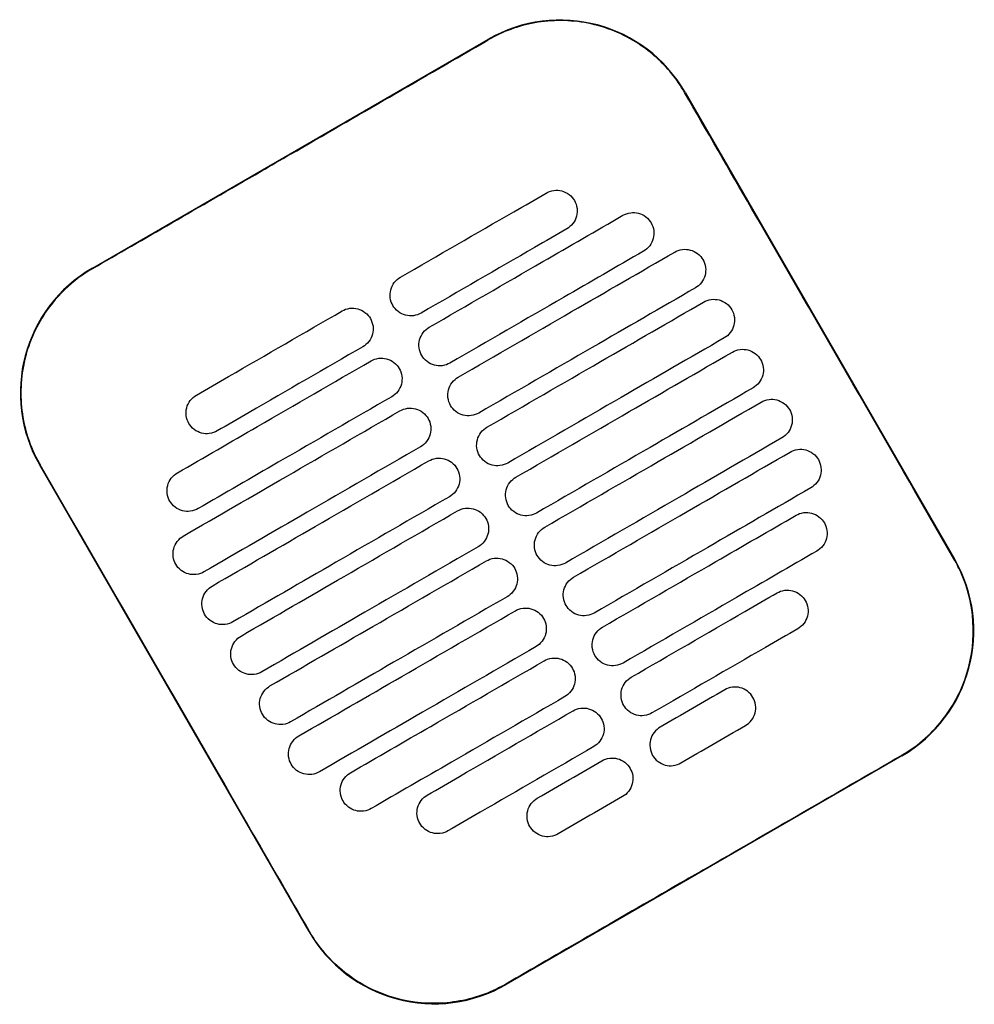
# Model space of a CAD drawing. Header units: metres. Extents: x 15.2 to 54.2, y -39.7 to 1.1.
# Tile 126 of 256: x 36.5 to 36.7, y -38.5 to -38.3. Entities that reach past the tile are written whole.
import ezdxf

# ---------------------------------------------------------------- set-up
doc = ezdxf.new("R2010")
doc.units = ezdxf.units.M
doc.header["$MEASUREMENT"] = 0
doc.layers.add('2D', color=252, linetype='Continuous')

# ---------------------------------------------------------------- blocks, each defined once
blk = doc.blocks.new('2D_QYOS_600')
for p, q in [((1.76223, -1.5547), (1.84449, -1.50718)), ((1.88548, -1.51815), (1.9415, -1.61513)), ((1.80728, -1.69267), (1.75126, -1.59568)), ((1.93053, -1.65612), (1.84827, -1.70364))]:
    blk.add_line(p, q)
for centre, start, end in [((1.8595, -1.53316), 30.0135, 120.0135), ((1.77724, -1.58068), 120.0135, 210.0135), ((1.91552, -1.63014), 300.0135, 30.0135), ((1.83326, -1.67766), 210.0135, 300.0135)]:
    blk.add_arc(centre, 0.03, start, end)
for points, knots in [([(1.88538, -1.51821), (1.88458, -1.51682), (1.88367, -1.51549), (1.88073, -1.51189), (1.87845, -1.50984), (1.87266, -1.50604), (1.86904, -1.50456), (1.86159, -1.50311), (1.85785, -1.50308), (1.85081, -1.50435), (1.84754, -1.50555), (1.84455, -1.50728)], [12.978915, 12.978915, 12.978915, 12.978915, 13.461173, 13.461173, 14.374287, 14.374287, 15.53872, 15.53872, 16.650066, 16.650066, 17.687358, 17.687358, 17.687358, 17.687358]), ([(1.9414, -1.61519), (1.92736, -1.5909), (1.91332, -1.5666), (1.89466, -1.53427), (1.89002, -1.52624), (1.88538, -1.51821)], [1.133412, 1.133412, 1.133412, 1.133412, 2.681586, 2.681586, 3.193366, 3.193366, 3.193366, 3.193366]), ([(1.76229, -1.5548), (1.77288, -1.54868), (1.78391, -1.54232), (1.79938, -1.53338), (1.80142, -1.5322), (1.80342, -1.53105)], [-21.78268, -21.78268, -21.78268, -21.78268, -17.142885, -17.142885, -16.423665, -16.423665, -16.423665, -16.423665]), ([(1.82628, -1.55662), (1.83414, -1.55208), (1.84201, -1.54753), (1.85212, -1.5417), (1.85435, -1.5404), (1.85659, -1.53911)], [0.699452, 0.699452, 0.699452, 0.699452, 3.425217, 3.425217, 4.200582, 4.200582, 4.200582, 4.200582]), ([(1.85659, -1.53911), (1.85702, -1.53887), (1.85756, -1.53865), (1.85874, -1.5385), (1.8593, -1.53854), (1.86037, -1.53882), (1.86089, -1.53907), (1.86185, -1.5398), (1.86222, -1.54026), (1.86246, -1.54069)], [-0.5513873, -0.5513873, -0.5513873, -0.5513873, -0.4031046, -0.4031046, -0.2776919, -0.2776919, -0.1471638, -0.1471638, 0, 0, 0, 0]), ([(1.86246, -1.54069), (1.86271, -1.54111), (1.86293, -1.54166), (1.86307, -1.54285), (1.86304, -1.5434), (1.86276, -1.54448), (1.8625, -1.54499), (1.86178, -1.54595), (1.86132, -1.54631), (1.86089, -1.54656)], [-0.5553355, -0.5553355, -0.5553355, -0.5553355, -0.4045594, -0.4045594, -0.278267, -0.278267, -0.1472206, -0.1472206, 0, 0, 0, 0]), ([(1.87255, -1.54375), (1.87298, -1.54351), (1.87352, -1.54329), (1.87471, -1.54314), (1.87526, -1.54318), (1.87633, -1.54346), (1.87685, -1.54371), (1.87781, -1.54444), (1.87818, -1.5449), (1.87842, -1.54532)], [-0.5514247, -0.5514247, -0.5514247, -0.5514247, -0.4031161, -0.4031161, -0.2776965, -0.2776965, -0.1471644, -0.1471644, 0, 0, 0, 0]), ([(1.83228, -1.56701), (1.84015, -1.56247), (1.84801, -1.55792), (1.86144, -1.55017), (1.867, -1.54696), (1.87255, -1.54375)], [0.699452, 0.699452, 0.699452, 0.699452, 3.42526, 3.42526, 5.350619, 5.350619, 5.350619, 5.350619]), ([(1.86089, -1.54656), (1.85866, -1.54785), (1.85642, -1.54914), (1.84631, -1.55498), (1.83845, -1.55953), (1.83058, -1.56407)], [2.649916, 2.649916, 2.649916, 2.649916, 3.425249, 3.425249, 6.151046, 6.151046, 6.151046, 6.151046]), ([(1.87842, -1.54532), (1.87867, -1.54575), (1.87889, -1.5463), (1.87903, -1.54749), (1.879, -1.54804), (1.87872, -1.54911), (1.87846, -1.54963), (1.87774, -1.55059), (1.87728, -1.55095), (1.87685, -1.5512)], [-0.5553006, -0.5553006, -0.5553006, -0.5553006, -0.4045498, -0.4045498, -0.2782639, -0.2782639, -0.1472208, -0.1472208, 0, 0, 0, 0]), ([(1.87685, -1.5512), (1.8713, -1.55441), (1.86574, -1.55762), (1.85232, -1.56537), (1.84445, -1.56992), (1.83658, -1.57446)], [1.499949, 1.499949, 1.499949, 1.499949, 3.425284, 3.425284, 6.151116, 6.151116, 6.151116, 6.151116]), ([(1.83828, -1.57741), (1.84615, -1.57286), (1.85402, -1.56832), (1.86903, -1.55964), (1.87617, -1.55552), (1.88332, -1.55139)], [0.699452, 0.699452, 0.699452, 0.699452, 3.425292, 3.425292, 5.900643, 5.900643, 5.900643, 5.900643]), ([(1.88332, -1.55139), (1.88374, -1.55115), (1.88429, -1.55093), (1.88547, -1.55078), (1.88602, -1.55082), (1.8871, -1.5511), (1.88762, -1.55135), (1.88858, -1.55208), (1.88894, -1.55254), (1.88919, -1.55296)], [-0.5514376, -0.5514376, -0.5514376, -0.5514376, -0.4031217, -0.4031217, -0.2776979, -0.2776979, -0.1471642, -0.1471642, 0, 0, 0, 0]), ([(1.88919, -1.55296), (1.88943, -1.55339), (1.88965, -1.55394), (1.8898, -1.55513), (1.88976, -1.55568), (1.88948, -1.55675), (1.88923, -1.55727), (1.8885, -1.55823), (1.88804, -1.55859), (1.88762, -1.55884)], [-0.5552879, -0.5552879, -0.5552879, -0.5552879, -0.4045447, -0.4045447, -0.2782629, -0.2782629, -0.1472212, -0.1472212, 0, 0, 0, 0]), ([(1.76229, -1.5548), (1.76101, -1.55554), (1.75978, -1.55637), (1.75663, -1.55888), (1.75485, -1.56071), (1.75332, -1.56274), (1.75103, -1.5658), (1.74934, -1.56928), (1.74737, -1.57667), (1.7471, -1.58052), (1.74804, -1.58814), (1.74924, -1.59185), (1.7512, -1.59536), (1.75128, -1.59549), (1.75136, -1.59563)], [17.619777, 17.619777, 17.619777, 17.619777, 18.064718, 18.064718, 18.827754, 18.827754, 18.827754, 19.97637, 19.97637, 21.122539, 21.122539, 22.281306, 22.281306, 22.328075, 22.328075, 22.328075, 22.328075]), ([(1.82471, -1.5625), (1.82446, -1.56207), (1.82424, -1.56152), (1.8241, -1.56033), (1.82413, -1.55978), (1.82441, -1.55871), (1.82467, -1.55819), (1.82539, -1.55723), (1.82585, -1.55687), (1.82628, -1.55662)], [-0.5553984, -0.5553984, -0.5553984, -0.5553984, -0.4045681, -0.4045681, -0.278271, -0.278271, -0.1472202, -0.1472202, 0, 0, 0, 0]), ([(1.88762, -1.55884), (1.88048, -1.56296), (1.87333, -1.56709), (1.85832, -1.57576), (1.85045, -1.58031), (1.84258, -1.58485)], [0.949972, 0.949972, 0.949972, 0.949972, 3.425307, 3.425307, 6.151164, 6.151164, 6.151164, 6.151164]), ([(1.88932, -1.56178), (1.88974, -1.56154), (1.89029, -1.56132), (1.89147, -1.56117), (1.89203, -1.56121), (1.8931, -1.56149), (1.89362, -1.56174), (1.89458, -1.56247), (1.89494, -1.56293), (1.89519, -1.56336)], [-0.5514273, -0.5514273, -0.5514273, -0.5514273, -0.4031209, -0.4031209, -0.2776962, -0.2776962, -0.1471634, -0.1471634, 0, 0, 0, 0]), ([(1.78385, -1.58113), (1.78608, -1.57984), (1.78832, -1.57855), (1.79843, -1.57271), (1.8063, -1.56817), (1.81416, -1.56362)], [2.649852, 2.649852, 2.649852, 2.649852, 3.425217, 3.425217, 6.150982, 6.150982, 6.150982, 6.150982]), ([(1.81416, -1.56362), (1.81459, -1.56338), (1.81513, -1.56316), (1.81632, -1.56301), (1.81687, -1.56305), (1.81794, -1.56333), (1.81846, -1.56358), (1.81942, -1.56431), (1.81979, -1.56477), (1.82003, -1.5652)], [-0.5512944, -0.5512944, -0.5512944, -0.5512944, -0.4030833, -0.4030833, -0.2776787, -0.2776787, -0.1471599, -0.1471599, 0, 0, 0, 0]), ([(1.83058, -1.56407), (1.83015, -1.56431), (1.82961, -1.56453), (1.82843, -1.56468), (1.82787, -1.56464), (1.8268, -1.56436), (1.82628, -1.56411), (1.82532, -1.56338), (1.82495, -1.56292), (1.82471, -1.5625)], [-0.551307, -0.551307, -0.551307, -0.551307, -0.4030846, -0.4030846, -0.2776802, -0.2776802, -0.1471604, -0.1471604, 0, 0, 0, 0]), ([(1.84428, -1.5878), (1.85215, -1.58325), (1.86002, -1.57871), (1.87503, -1.57003), (1.88218, -1.56591), (1.88932, -1.56178)], [0.699452, 0.699452, 0.699452, 0.699452, 3.425313, 3.425313, 5.900643, 5.900643, 5.900643, 5.900643]), ([(1.89519, -1.56336), (1.89543, -1.56378), (1.89565, -1.56433), (1.8958, -1.56552), (1.89577, -1.56607), (1.89548, -1.56715), (1.89523, -1.56766), (1.8945, -1.56862), (1.89405, -1.56898), (1.89362, -1.56923)], [-0.5552955, -0.5552955, -0.5552955, -0.5552955, -0.4045438, -0.4045438, -0.2782634, -0.2782634, -0.1472215, -0.1472215, 0, 0, 0, 0]), ([(1.82003, -1.5652), (1.82028, -1.56562), (1.8205, -1.56617), (1.82065, -1.56736), (1.82061, -1.56791), (1.82033, -1.56899), (1.82008, -1.5695), (1.81935, -1.57046), (1.81889, -1.57082), (1.81846, -1.57107)], [-0.555416, -0.555416, -0.555416, -0.555416, -0.4045716, -0.4045716, -0.2782736, -0.2782736, -0.1472211, -0.1472211, 0, 0, 0, 0]), ([(1.83071, -1.57289), (1.83047, -1.57246), (1.83025, -1.57191), (1.8301, -1.57072), (1.83013, -1.57017), (1.83042, -1.5691), (1.83067, -1.56858), (1.8314, -1.56762), (1.83185, -1.56726), (1.83228, -1.56701)], [-0.5553839, -0.5553839, -0.5553839, -0.5553839, -0.4045626, -0.4045626, -0.2782686, -0.2782686, -0.1472195, -0.1472195, 0, 0, 0, 0]), ([(1.89362, -1.56923), (1.88648, -1.57335), (1.87933, -1.57748), (1.86432, -1.58615), (1.85645, -1.5907), (1.84859, -1.59524)], [0.949998, 0.949998, 0.949998, 0.949998, 3.42532, 3.42532, 6.151189, 6.151189, 6.151189, 6.151189]), ([(1.81846, -1.57107), (1.8106, -1.57561), (1.80273, -1.58016), (1.79262, -1.586), (1.79039, -1.58729), (1.78815, -1.58858)], [0.699452, 0.699452, 0.699452, 0.699452, 3.425249, 3.425249, 4.200582, 4.200582, 4.200582, 4.200582]), ([(1.89532, -1.57217), (1.89575, -1.57193), (1.89629, -1.57171), (1.89748, -1.57156), (1.89803, -1.5716), (1.8991, -1.57188), (1.89962, -1.57213), (1.90058, -1.57286), (1.90095, -1.57332), (1.90119, -1.57375)], [-0.5514137, -0.5514137, -0.5514137, -0.5514137, -0.4031194, -0.4031194, -0.2776944, -0.2776944, -0.1471627, -0.1471627, 0, 0, 0, 0]), ([(1.82017, -1.57401), (1.82059, -1.57377), (1.82114, -1.57355), (1.82232, -1.5734), (1.82287, -1.57344), (1.82395, -1.57372), (1.82447, -1.57397), (1.82542, -1.5747), (1.82579, -1.57516), (1.82603, -1.57559)], [-0.5513075, -0.5513075, -0.5513075, -0.5513075, -0.4030857, -0.4030857, -0.2776792, -0.2776792, -0.1471593, -0.1471593, 0, 0, 0, 0]), ([(1.83658, -1.57446), (1.83616, -1.57471), (1.83561, -1.57492), (1.83443, -1.57507), (1.83387, -1.57504), (1.8328, -1.57475), (1.83228, -1.5745), (1.83132, -1.57377), (1.83096, -1.57331), (1.83071, -1.57289)], [-0.551317, -0.551317, -0.551317, -0.551317, -0.4030867, -0.4030867, -0.2776803, -0.2776803, -0.1471597, -0.1471597, 0, 0, 0, 0]), ([(1.85029, -1.59819), (1.85815, -1.59364), (1.86602, -1.5891), (1.88103, -1.58043), (1.88818, -1.5763), (1.89532, -1.57217)], [0.699452, 0.699452, 0.699452, 0.699452, 3.425322, 3.425322, 5.900643, 5.900643, 5.900643, 5.900643]), ([(1.90119, -1.57375), (1.90144, -1.57417), (1.90166, -1.57472), (1.9018, -1.57591), (1.90177, -1.57646), (1.90149, -1.57754), (1.90123, -1.57805), (1.90051, -1.57901), (1.90005, -1.57937), (1.89962, -1.57962)], [-0.5553078, -0.5553078, -0.5553078, -0.5553078, -0.4045446, -0.4045446, -0.2782647, -0.2782647, -0.147222, -0.147222, 0, 0, 0, 0]), ([(1.77989, -1.59728), (1.78545, -1.59407), (1.79101, -1.59086), (1.80443, -1.5831), (1.8123, -1.57856), (1.82017, -1.57401)], [1.499901, 1.499901, 1.499901, 1.499901, 3.42526, 3.42526, 6.151068, 6.151068, 6.151068, 6.151068]), ([(1.82603, -1.57559), (1.82628, -1.57601), (1.8265, -1.57656), (1.82665, -1.57775), (1.82661, -1.5783), (1.82633, -1.57938), (1.82608, -1.57989), (1.82535, -1.58085), (1.82489, -1.58121), (1.82447, -1.58146)], [-0.5553971, -0.5553971, -0.5553971, -0.5553971, -0.4045652, -0.4045652, -0.2782705, -0.2782705, -0.1472202, -0.1472202, 0, 0, 0, 0]), ([(1.83671, -1.58328), (1.83647, -1.58285), (1.83625, -1.5823), (1.8361, -1.58111), (1.83614, -1.58056), (1.83642, -1.57949), (1.83667, -1.57897), (1.8374, -1.57802), (1.83786, -1.57765), (1.83828, -1.57741)], [-0.5553742, -0.5553742, -0.5553742, -0.5553742, -0.4045587, -0.4045587, -0.278267, -0.278267, -0.1472191, -0.1472191, 0, 0, 0, 0]), ([(1.89962, -1.57962), (1.89248, -1.58375), (1.88534, -1.58787), (1.87032, -1.59654), (1.86246, -1.60109), (1.85459, -1.60563)], [0.950001, 0.950001, 0.950001, 0.950001, 3.425322, 3.425322, 6.151192, 6.151192, 6.151192, 6.151192]), ([(1.78228, -1.58701), (1.78204, -1.58658), (1.78182, -1.58603), (1.78167, -1.58484), (1.7817, -1.58429), (1.78198, -1.58322), (1.78224, -1.5827), (1.78296, -1.58174), (1.78342, -1.58138), (1.78385, -1.58113)], [-0.5554179, -0.5554179, -0.5554179, -0.5554179, -0.4045683, -0.4045683, -0.2782761, -0.2782761, -0.1472238, -0.1472238, 0, 0, 0, 0]), ([(1.82447, -1.58146), (1.8166, -1.586), (1.80873, -1.59055), (1.79531, -1.5983), (1.78975, -1.60151), (1.78419, -1.60472)], [0.699452, 0.699452, 0.699452, 0.699452, 3.425284, 3.425284, 5.350619, 5.350619, 5.350619, 5.350619]), ([(1.90133, -1.58256), (1.90175, -1.58232), (1.9023, -1.5821), (1.90348, -1.58195), (1.90403, -1.58199), (1.90511, -1.58227), (1.90563, -1.58252), (1.90658, -1.58325), (1.90695, -1.58371), (1.90719, -1.58414)], [-0.5513969, -0.5513969, -0.5513969, -0.5513969, -0.4031172, -0.4031172, -0.2776925, -0.2776925, -0.1471621, -0.1471621, 0, 0, 0, 0]), ([(1.82617, -1.5844), (1.82659, -1.58416), (1.82714, -1.58394), (1.82832, -1.58379), (1.82887, -1.58383), (1.82995, -1.58411), (1.83047, -1.58436), (1.83143, -1.58509), (1.83179, -1.58555), (1.83204, -1.58598)], [-0.5513173, -0.5513173, -0.5513173, -0.5513173, -0.4030875, -0.4030875, -0.2776797, -0.2776797, -0.147159, -0.147159, 0, 0, 0, 0]), ([(1.84258, -1.58485), (1.84216, -1.5851), (1.84161, -1.58531), (1.84043, -1.58546), (1.83988, -1.58543), (1.8388, -1.58515), (1.83828, -1.58489), (1.83732, -1.58416), (1.83696, -1.5837), (1.83671, -1.58328)], [-0.5513236, -0.5513236, -0.5513236, -0.5513236, -0.4030881, -0.4030881, -0.2776804, -0.2776804, -0.1471592, -0.1471592, 0, 0, 0, 0]), ([(1.85629, -1.60858), (1.86416, -1.60403), (1.87202, -1.59949), (1.88704, -1.59082), (1.89418, -1.58669), (1.90133, -1.58256)], [0.699452, 0.699452, 0.699452, 0.699452, 3.425321, 3.425321, 5.900643, 5.900643, 5.900643, 5.900643]), ([(1.90719, -1.58414), (1.90744, -1.58456), (1.90766, -1.58511), (1.90781, -1.5863), (1.90777, -1.58685), (1.90749, -1.58793), (1.90724, -1.58844), (1.90651, -1.5894), (1.90605, -1.58976), (1.90563, -1.59001)], [-0.5553248, -0.5553248, -0.5553248, -0.5553248, -0.4045472, -0.4045472, -0.2782668, -0.2782668, -0.1472227, -0.1472227, 0, 0, 0, 0]), ([(1.78113, -1.61042), (1.78828, -1.60629), (1.79542, -1.60216), (1.81043, -1.59349), (1.8183, -1.58895), (1.82617, -1.5844)], [0.949941, 0.949941, 0.949941, 0.949941, 3.425291, 3.425291, 6.151132, 6.151132, 6.151132, 6.151132]), ([(1.83204, -1.58598), (1.83228, -1.5864), (1.8325, -1.58695), (1.83265, -1.58814), (1.83261, -1.58869), (1.83233, -1.58977), (1.83208, -1.59028), (1.83135, -1.59124), (1.83089, -1.5916), (1.83047, -1.59185)], [-0.555383, -0.555383, -0.555383, -0.555383, -0.4045605, -0.4045605, -0.2782682, -0.2782682, -0.1472195, -0.1472195, 0, 0, 0, 0]), ([(1.78815, -1.58858), (1.78773, -1.58882), (1.78718, -1.58904), (1.786, -1.58919), (1.78544, -1.58915), (1.78437, -1.58887), (1.78385, -1.58862), (1.78289, -1.58789), (1.78252, -1.58743), (1.78228, -1.58701)], [-0.5513007, -0.5513007, -0.5513007, -0.5513007, -0.4030941, -0.4030941, -0.2776814, -0.2776814, -0.1471603, -0.1471603, 0, 0, 0, 0]), ([(1.84272, -1.59367), (1.84247, -1.59325), (1.84225, -1.59269), (1.8421, -1.59151), (1.84214, -1.59095), (1.84242, -1.58988), (1.84267, -1.58936), (1.8434, -1.58841), (1.84386, -1.58804), (1.84428, -1.5878)], [-0.5553693, -0.5553693, -0.5553693, -0.5553693, -0.4045566, -0.4045566, -0.2782661, -0.2782661, -0.1472189, -0.1472189, 0, 0, 0, 0]), ([(1.90563, -1.59001), (1.89848, -1.59414), (1.89134, -1.59826), (1.87633, -1.60694), (1.86846, -1.61148), (1.86059, -1.61603)], [0.949982, 0.949982, 0.949982, 0.949982, 3.425312, 3.425312, 6.151173, 6.151173, 6.151173, 6.151173]), ([(1.83047, -1.59185), (1.8226, -1.59639), (1.81473, -1.60094), (1.79972, -1.60961), (1.79258, -1.61374), (1.78543, -1.61787)], [0.699452, 0.699452, 0.699452, 0.699452, 3.425308, 3.425308, 5.900643, 5.900643, 5.900643, 5.900643]), ([(1.90733, -1.59295), (1.90775, -1.59271), (1.9083, -1.59249), (1.90948, -1.59234), (1.91003, -1.59238), (1.91111, -1.59266), (1.91163, -1.59291), (1.91259, -1.59364), (1.91295, -1.5941), (1.9132, -1.59453)], [-0.5513769, -0.5513769, -0.5513769, -0.5513769, -0.4031143, -0.4031143, -0.2776905, -0.2776905, -0.1471617, -0.1471617, 0, 0, 0, 0]), ([(1.83217, -1.59479), (1.83259, -1.59455), (1.83314, -1.59433), (1.83432, -1.59418), (1.83488, -1.59422), (1.83595, -1.5945), (1.83647, -1.59475), (1.83743, -1.59548), (1.83779, -1.59594), (1.83804, -1.59637)], [-0.5513238, -0.5513238, -0.5513238, -0.5513238, -0.4030887, -0.4030887, -0.27768, -0.27768, -0.1471588, -0.1471588, 0, 0, 0, 0]), ([(1.84859, -1.59524), (1.84816, -1.59549), (1.84761, -1.5957), (1.84643, -1.59585), (1.84588, -1.59582), (1.8448, -1.59554), (1.84429, -1.59528), (1.84333, -1.59455), (1.84296, -1.59409), (1.84272, -1.59367)], [-0.5513269, -0.5513269, -0.5513269, -0.5513269, -0.403089, -0.403089, -0.2776804, -0.2776804, -0.1471589, -0.1471589, 0, 0, 0, 0]), ([(1.86229, -1.61897), (1.87016, -1.61442), (1.87803, -1.60988), (1.89304, -1.60121), (1.90018, -1.59708), (1.90733, -1.59295)], [0.699452, 0.699452, 0.699452, 0.699452, 3.425308, 3.425308, 5.900643, 5.900643, 5.900643, 5.900643]), ([(1.80738, -1.69261), (1.80282, -1.68472), (1.79809, -1.67652), (1.77944, -1.64421), (1.7654, -1.61992), (1.75136, -1.59563)], [-3.18138, -3.18138, -3.18138, -3.18138, -2.673929, -2.673929, -1.133377, -1.133377, -1.133377, -1.133377]), ([(1.78713, -1.62081), (1.79428, -1.61668), (1.80142, -1.61256), (1.81643, -1.60388), (1.8243, -1.59934), (1.83217, -1.59479)], [0.949982, 0.949982, 0.949982, 0.949982, 3.425312, 3.425312, 6.151173, 6.151173, 6.151173, 6.151173]), ([(1.83804, -1.59637), (1.83828, -1.59679), (1.8385, -1.59734), (1.83865, -1.59853), (1.83862, -1.59908), (1.83833, -1.60016), (1.83808, -1.60068), (1.83735, -1.60163), (1.8369, -1.602), (1.83647, -1.60224)], [-0.5553737, -0.5553737, -0.5553737, -0.5553737, -0.4045574, -0.4045574, -0.2782667, -0.2782667, -0.1472191, -0.1472191, 0, 0, 0, 0]), ([(1.9132, -1.59453), (1.91344, -1.59495), (1.91366, -1.5955), (1.91381, -1.59669), (1.91377, -1.59724), (1.91349, -1.59832), (1.91324, -1.59883), (1.91251, -1.59979), (1.91205, -1.60015), (1.91163, -1.6004)], [-0.5553464, -0.5553464, -0.5553464, -0.5553464, -0.4045515, -0.4045515, -0.2782697, -0.2782697, -0.1472236, -0.1472236, 0, 0, 0, 0]), ([(1.77832, -1.60315), (1.77808, -1.60273), (1.77786, -1.60217), (1.77771, -1.60099), (1.77775, -1.60043), (1.77803, -1.59936), (1.77828, -1.59884), (1.77901, -1.59789), (1.77947, -1.59752), (1.77989, -1.59728)], [-0.5553798, -0.5553798, -0.5553798, -0.5553798, -0.4045588, -0.4045588, -0.278273, -0.278273, -0.147224, -0.147224, 0, 0, 0, 0]), ([(1.84872, -1.60406), (1.84847, -1.60364), (1.84825, -1.60309), (1.84811, -1.6019), (1.84814, -1.60134), (1.84842, -1.60027), (1.84868, -1.59975), (1.8494, -1.5988), (1.84986, -1.59843), (1.85029, -1.59819)], [-0.5553691, -0.5553691, -0.5553691, -0.5553691, -0.4045561, -0.4045561, -0.278266, -0.278266, -0.1472189, -0.1472189, 0, 0, 0, 0]), ([(1.91163, -1.6004), (1.90448, -1.60453), (1.89734, -1.60865), (1.88233, -1.61733), (1.87446, -1.62187), (1.86659, -1.62642)], [0.949941, 0.949941, 0.949941, 0.949941, 3.425292, 3.425292, 6.151132, 6.151132, 6.151132, 6.151132]), ([(1.83647, -1.60224), (1.8286, -1.60679), (1.82074, -1.61133), (1.80572, -1.62), (1.79858, -1.62413), (1.79144, -1.62826)], [0.699452, 0.699452, 0.699452, 0.699452, 3.425321, 3.425321, 5.900643, 5.900643, 5.900643, 5.900643]), ([(1.78419, -1.60472), (1.78377, -1.60497), (1.78322, -1.60519), (1.78204, -1.60533), (1.78149, -1.6053), (1.78041, -1.60502), (1.77989, -1.60476), (1.77893, -1.60403), (1.77857, -1.60357), (1.77832, -1.60315)], [-0.5513421, -0.5513421, -0.5513421, -0.5513421, -0.4031061, -0.4031061, -0.2776864, -0.2776864, -0.147161, -0.147161, 0, 0, 0, 0]), ([(1.83817, -1.60518), (1.8386, -1.60494), (1.83914, -1.60472), (1.84033, -1.60457), (1.84088, -1.60461), (1.84195, -1.60489), (1.84247, -1.60514), (1.84343, -1.60588), (1.8438, -1.60634), (1.84404, -1.60676)], [-0.551327, -0.551327, -0.551327, -0.551327, -0.4030892, -0.4030892, -0.2776802, -0.2776802, -0.1471588, -0.1471588, 0, 0, 0, 0]), ([(1.85459, -1.60563), (1.85416, -1.60588), (1.85362, -1.6061), (1.85244, -1.60624), (1.85188, -1.60621), (1.85081, -1.60593), (1.85029, -1.60567), (1.84933, -1.60494), (1.84896, -1.60448), (1.84872, -1.60406)], [-0.551327, -0.551327, -0.551327, -0.551327, -0.4030892, -0.4030892, -0.2776802, -0.2776802, -0.1471588, -0.1471588, 0, 0, 0, 0]), ([(1.79314, -1.6312), (1.80028, -1.62707), (1.80742, -1.62295), (1.82244, -1.61427), (1.8303, -1.60973), (1.83817, -1.60518)], [0.950001, 0.950001, 0.950001, 0.950001, 3.425322, 3.425322, 6.151192, 6.151192, 6.151192, 6.151192]), ([(1.86829, -1.62936), (1.87616, -1.62482), (1.88403, -1.62027), (1.89745, -1.61252), (1.90301, -1.60931), (1.90857, -1.6061)], [0.699452, 0.699452, 0.699452, 0.699452, 3.425284, 3.425284, 5.350619, 5.350619, 5.350619, 5.350619]), ([(1.90857, -1.6061), (1.90899, -1.60585), (1.90954, -1.60563), (1.91072, -1.60548), (1.91127, -1.60552), (1.91235, -1.6058), (1.91287, -1.60605), (1.91383, -1.60679), (1.91419, -1.60725), (1.91444, -1.60767)], [-0.551342, -0.551342, -0.551342, -0.551342, -0.4031061, -0.4031061, -0.2776864, -0.2776864, -0.147161, -0.147161, 0, 0, 0, 0]), ([(1.84404, -1.60676), (1.84429, -1.60718), (1.84451, -1.60773), (1.84465, -1.60892), (1.84462, -1.60948), (1.84434, -1.61055), (1.84408, -1.61107), (1.84336, -1.61202), (1.8429, -1.61239), (1.84247, -1.61263)], [-0.5553691, -0.5553691, -0.5553691, -0.5553691, -0.4045561, -0.4045561, -0.278266, -0.278266, -0.1472189, -0.1472189, 0, 0, 0, 0]), ([(1.85472, -1.61445), (1.85448, -1.61403), (1.85426, -1.61348), (1.85411, -1.61229), (1.85414, -1.61173), (1.85443, -1.61066), (1.85468, -1.61014), (1.85541, -1.60919), (1.85586, -1.60882), (1.85629, -1.60858)], [-0.5553737, -0.5553737, -0.5553737, -0.5553737, -0.4045574, -0.4045574, -0.2782667, -0.2782667, -0.1472191, -0.1472191, 0, 0, 0, 0]), ([(1.91444, -1.60767), (1.91468, -1.60809), (1.9149, -1.60864), (1.91505, -1.60983), (1.91501, -1.61039), (1.91473, -1.61146), (1.91448, -1.61198), (1.91375, -1.61293), (1.91329, -1.6133), (1.91287, -1.61354)], [-0.55538, -0.55538, -0.55538, -0.55538, -0.4045589, -0.4045589, -0.278273, -0.278273, -0.147224, -0.147224, 0, 0, 0, 0]), ([(1.77956, -1.61629), (1.77932, -1.61587), (1.7791, -1.61532), (1.77895, -1.61413), (1.77899, -1.61358), (1.77927, -1.6125), (1.77952, -1.61198), (1.78025, -1.61103), (1.78071, -1.61066), (1.78113, -1.61042)], [-0.5553462, -0.5553462, -0.5553462, -0.5553462, -0.4045514, -0.4045514, -0.2782696, -0.2782696, -0.1472236, -0.1472236, 0, 0, 0, 0]), ([(1.84247, -1.61263), (1.83461, -1.61718), (1.82674, -1.62172), (1.81173, -1.63039), (1.80458, -1.63452), (1.79744, -1.63865)], [0.699452, 0.699452, 0.699452, 0.699452, 3.425322, 3.425322, 5.900643, 5.900643, 5.900643, 5.900643]), ([(1.86059, -1.61603), (1.86017, -1.61627), (1.85962, -1.61649), (1.85844, -1.61664), (1.85788, -1.6166), (1.85681, -1.61632), (1.85629, -1.61607), (1.85533, -1.61533), (1.85497, -1.61487), (1.85472, -1.61445)], [-0.5513238, -0.5513238, -0.5513238, -0.5513238, -0.4030887, -0.4030887, -0.27768, -0.27768, -0.1471588, -0.1471588, 0, 0, 0, 0]), ([(1.91287, -1.61354), (1.90731, -1.61675), (1.90176, -1.61996), (1.88833, -1.62772), (1.88046, -1.63226), (1.8726, -1.63681)], [1.499901, 1.499901, 1.499901, 1.499901, 3.42526, 3.42526, 6.151068, 6.151068, 6.151068, 6.151068]), ([(1.78543, -1.61787), (1.78501, -1.61811), (1.78446, -1.61833), (1.78328, -1.61848), (1.78273, -1.61844), (1.78165, -1.61816), (1.78113, -1.61791), (1.78017, -1.61717), (1.77981, -1.61672), (1.77956, -1.61629)], [-0.551377, -0.551377, -0.551377, -0.551377, -0.4031143, -0.4031143, -0.2776905, -0.2776905, -0.1471617, -0.1471617, 0, 0, 0, 0]), ([(1.79914, -1.64159), (1.80628, -1.63746), (1.81343, -1.63334), (1.82844, -1.62467), (1.83631, -1.62012), (1.84418, -1.61558)], [0.949998, 0.949998, 0.949998, 0.949998, 3.42532, 3.42532, 6.151189, 6.151189, 6.151189, 6.151189]), ([(1.84418, -1.61558), (1.8446, -1.61533), (1.84515, -1.61511), (1.84633, -1.61497), (1.84688, -1.615), (1.84796, -1.61528), (1.84848, -1.61554), (1.84943, -1.61627), (1.8498, -1.61673), (1.85004, -1.61715)], [-0.551327, -0.551327, -0.551327, -0.551327, -0.403089, -0.403089, -0.2776804, -0.2776804, -0.1471589, -0.1471589, 0, 0, 0, 0]), ([(1.93047, -1.65602), (1.93053, -1.65599), (1.93059, -1.65595), (1.93406, -1.65392), (1.93705, -1.65126), (1.9418, -1.64494), (1.94352, -1.64134), (1.94538, -1.63403), (1.94563, -1.63042), (1.94491, -1.62391), (1.94415, -1.62103), (1.94251, -1.61723), (1.94199, -1.61619), (1.9414, -1.61519)], [8.273299, 8.273299, 8.273299, 8.273299, 8.293543, 8.293543, 9.48086, 9.48086, 10.665623, 10.665623, 11.74288, 11.74288, 12.632334, 12.632334, 12.981673, 12.981673, 12.981673, 12.981673]), ([(1.85004, -1.61715), (1.85029, -1.61757), (1.85051, -1.61812), (1.85066, -1.61931), (1.85062, -1.61987), (1.85034, -1.62094), (1.85009, -1.62146), (1.84936, -1.62241), (1.8489, -1.62278), (1.84848, -1.62302)], [-0.5553693, -0.5553693, -0.5553693, -0.5553693, -0.4045566, -0.4045566, -0.2782661, -0.2782661, -0.1472189, -0.1472189, 0, 0, 0, 0]), ([(1.86072, -1.62484), (1.86048, -1.62442), (1.86026, -1.62387), (1.86011, -1.62268), (1.86015, -1.62213), (1.86043, -1.62105), (1.86068, -1.62053), (1.86141, -1.61958), (1.86187, -1.61921), (1.86229, -1.61897)], [-0.555383, -0.555383, -0.555383, -0.555383, -0.4045604, -0.4045604, -0.2782682, -0.2782682, -0.1472195, -0.1472195, 0, 0, 0, 0]), ([(1.78557, -1.62668), (1.78532, -1.62626), (1.7851, -1.62571), (1.78495, -1.62452), (1.78499, -1.62397), (1.78527, -1.62289), (1.78552, -1.62237), (1.78625, -1.62142), (1.78671, -1.62106), (1.78713, -1.62081)], [-0.5553245, -0.5553245, -0.5553245, -0.5553245, -0.4045471, -0.4045471, -0.2782667, -0.2782667, -0.1472226, -0.1472226, 0, 0, 0, 0]), ([(1.84848, -1.62302), (1.84061, -1.62757), (1.83274, -1.63211), (1.81773, -1.64078), (1.81058, -1.64491), (1.80344, -1.64904)], [0.699452, 0.699452, 0.699452, 0.699452, 3.425313, 3.425313, 5.900643, 5.900643, 5.900643, 5.900643]), ([(1.8743, -1.63975), (1.88216, -1.63521), (1.89003, -1.63066), (1.90014, -1.62482), (1.90237, -1.62353), (1.90461, -1.62224)], [0.699452, 0.699452, 0.699452, 0.699452, 3.425249, 3.425249, 4.200582, 4.200582, 4.200582, 4.200582]), ([(1.90461, -1.62224), (1.90504, -1.62199), (1.90558, -1.62178), (1.90676, -1.62163), (1.90732, -1.62166), (1.90839, -1.62195), (1.90891, -1.6222), (1.90987, -1.62293), (1.91024, -1.62339), (1.91048, -1.62381)], [-0.5513007, -0.5513007, -0.5513007, -0.5513007, -0.4030941, -0.4030941, -0.2776814, -0.2776814, -0.1471603, -0.1471603, 0, 0, 0, 0]), ([(1.86659, -1.62642), (1.86617, -1.62666), (1.86562, -1.62688), (1.86444, -1.62703), (1.86389, -1.62699), (1.86281, -1.62671), (1.86229, -1.62646), (1.86133, -1.62573), (1.86097, -1.62527), (1.86072, -1.62484)], [-0.5513173, -0.5513173, -0.5513173, -0.5513173, -0.4030875, -0.4030875, -0.2776797, -0.2776797, -0.147159, -0.147159, 0, 0, 0, 0]), ([(1.91048, -1.62381), (1.91073, -1.62424), (1.91095, -1.62479), (1.91109, -1.62598), (1.91106, -1.62653), (1.91078, -1.6276), (1.91052, -1.62812), (1.9098, -1.62907), (1.90934, -1.62944), (1.90891, -1.62969)], [-0.555418, -0.555418, -0.555418, -0.555418, -0.4045683, -0.4045683, -0.2782762, -0.2782762, -0.1472238, -0.1472238, 0, 0, 0, 0]), ([(1.79144, -1.62826), (1.79101, -1.6285), (1.79046, -1.62872), (1.78928, -1.62887), (1.78873, -1.62883), (1.78765, -1.62855), (1.78714, -1.6283), (1.78618, -1.62757), (1.78581, -1.62711), (1.78557, -1.62668)], [-0.551397, -0.551397, -0.551397, -0.551397, -0.4031173, -0.4031173, -0.2776925, -0.2776925, -0.1471621, -0.1471621, 0, 0, 0, 0]), ([(1.80514, -1.65198), (1.81229, -1.64786), (1.81943, -1.64373), (1.83444, -1.63506), (1.84231, -1.63051), (1.85018, -1.62597)], [0.949973, 0.949973, 0.949973, 0.949973, 3.425307, 3.425307, 6.151164, 6.151164, 6.151164, 6.151164]), ([(1.85018, -1.62597), (1.8506, -1.62572), (1.85115, -1.6255), (1.85233, -1.62536), (1.85288, -1.62539), (1.85396, -1.62567), (1.85448, -1.62593), (1.85544, -1.62666), (1.8558, -1.62712), (1.85605, -1.62754)], [-0.5513237, -0.5513237, -0.5513237, -0.5513237, -0.4030882, -0.4030882, -0.2776804, -0.2776804, -0.1471592, -0.1471592, 0, 0, 0, 0]), ([(1.85605, -1.62754), (1.85629, -1.62796), (1.85651, -1.62852), (1.85666, -1.6297), (1.85662, -1.63026), (1.85634, -1.63133), (1.85609, -1.63185), (1.85536, -1.6328), (1.8549, -1.63317), (1.85448, -1.63341)], [-0.5553742, -0.5553742, -0.5553742, -0.5553742, -0.4045587, -0.4045587, -0.278267, -0.278267, -0.1472191, -0.1472191, 0, 0, 0, 0]), ([(1.79157, -1.63707), (1.79132, -1.63665), (1.7911, -1.6361), (1.79096, -1.63491), (1.79099, -1.63436), (1.79127, -1.63328), (1.79153, -1.63277), (1.79225, -1.63181), (1.79271, -1.63145), (1.79314, -1.6312)], [-0.5553076, -0.5553076, -0.5553076, -0.5553076, -0.4045445, -0.4045445, -0.2782646, -0.2782646, -0.1472219, -0.1472219, 0, 0, 0, 0]), ([(1.86673, -1.63523), (1.86648, -1.63481), (1.86626, -1.63426), (1.86611, -1.63307), (1.86615, -1.63252), (1.86643, -1.63144), (1.86668, -1.63092), (1.86741, -1.62997), (1.86787, -1.62961), (1.86829, -1.62936)], [-0.555397, -0.555397, -0.555397, -0.555397, -0.4045652, -0.4045652, -0.2782705, -0.2782705, -0.1472202, -0.1472202, 0, 0, 0, 0]), ([(1.90891, -1.62969), (1.90668, -1.63098), (1.90444, -1.63227), (1.89433, -1.63811), (1.88647, -1.64265), (1.8786, -1.6472)], [2.649852, 2.649852, 2.649852, 2.649852, 3.425217, 3.425217, 6.150983, 6.150983, 6.150983, 6.150983]), ([(1.85448, -1.63341), (1.84661, -1.63796), (1.83874, -1.6425), (1.82373, -1.65118), (1.81659, -1.6553), (1.80944, -1.65943)], [0.699452, 0.699452, 0.699452, 0.699452, 3.425292, 3.425292, 5.900643, 5.900643, 5.900643, 5.900643]), ([(1.8726, -1.63681), (1.87217, -1.63705), (1.87162, -1.63727), (1.87044, -1.63742), (1.86989, -1.63738), (1.86881, -1.6371), (1.8683, -1.63685), (1.86734, -1.63612), (1.86697, -1.63566), (1.86673, -1.63523)], [-0.5513075, -0.5513075, -0.5513075, -0.5513075, -0.4030857, -0.4030857, -0.2776792, -0.2776792, -0.1471593, -0.1471593, 0, 0, 0, 0]), ([(1.79744, -1.63865), (1.79701, -1.63889), (1.79647, -1.63911), (1.79529, -1.63926), (1.79473, -1.63922), (1.79366, -1.63894), (1.79314, -1.63869), (1.79218, -1.63796), (1.79181, -1.6375), (1.79157, -1.63707)], [-0.5514139, -0.5514139, -0.5514139, -0.5514139, -0.4031194, -0.4031194, -0.2776944, -0.2776944, -0.1471626, -0.1471626, 0, 0, 0, 0]), ([(1.81591, -1.65962), (1.82146, -1.65641), (1.82702, -1.6532), (1.84044, -1.64545), (1.84831, -1.6409), (1.85618, -1.63636)], [1.499949, 1.499949, 1.499949, 1.499949, 3.425284, 3.425284, 6.151116, 6.151116, 6.151116, 6.151116]), ([(1.85618, -1.63636), (1.8566, -1.63611), (1.85715, -1.6359), (1.85833, -1.63575), (1.85889, -1.63578), (1.85996, -1.63606), (1.86048, -1.63632), (1.86144, -1.63705), (1.8618, -1.63751), (1.86205, -1.63793)], [-0.5513171, -0.5513171, -0.5513171, -0.5513171, -0.4030867, -0.4030867, -0.2776803, -0.2776803, -0.1471597, -0.1471597, 0, 0, 0, 0]), ([(1.86205, -1.63793), (1.86229, -1.63835), (1.86251, -1.63891), (1.86266, -1.64009), (1.86263, -1.64065), (1.86234, -1.64172), (1.86209, -1.64224), (1.86136, -1.64319), (1.86091, -1.64356), (1.86048, -1.6438)], [-0.5553838, -0.5553838, -0.5553838, -0.5553838, -0.4045626, -0.4045626, -0.2782686, -0.2782686, -0.1472195, -0.1472195, 0, 0, 0, 0]), ([(1.87273, -1.64562), (1.87248, -1.6452), (1.87226, -1.64465), (1.87212, -1.64346), (1.87215, -1.64291), (1.87243, -1.64183), (1.87269, -1.64132), (1.87341, -1.64036), (1.87387, -1.64), (1.8743, -1.63975)], [-0.5554159, -0.5554159, -0.5554159, -0.5554159, -0.4045716, -0.4045716, -0.2782736, -0.2782736, -0.1472211, -0.1472211, 0, 0, 0, 0]), ([(1.79757, -1.64746), (1.79733, -1.64704), (1.79711, -1.64649), (1.79696, -1.6453), (1.79699, -1.64475), (1.79728, -1.64367), (1.79753, -1.64316), (1.79826, -1.6422), (1.79871, -1.64184), (1.79914, -1.64159)], [-0.5552953, -0.5552953, -0.5552953, -0.5552953, -0.4045437, -0.4045437, -0.2782634, -0.2782634, -0.1472215, -0.1472215, 0, 0, 0, 0]), ([(1.8996, -1.64396), (1.89935, -1.64353), (1.89899, -1.64307), (1.89803, -1.64234), (1.89751, -1.64209), (1.89643, -1.64181), (1.89588, -1.64177), (1.8947, -1.64192), (1.89415, -1.64214), (1.89373, -1.64238)], [0, 0, 0, 0, 0.1471602, 0.1471602, 0.2776775, 0.2776775, 0.4030818, 0.4030818, 0.5512681, 0.5512681, 0.5512681, 0.5512681]), ([(1.86048, -1.6438), (1.85261, -1.64835), (1.84475, -1.65289), (1.83132, -1.66065), (1.82576, -1.66386), (1.82021, -1.66707)], [0.699452, 0.699452, 0.699452, 0.699452, 3.42526, 3.42526, 5.350619, 5.350619, 5.350619, 5.350619]), ([(1.89803, -1.64983), (1.89846, -1.64958), (1.89891, -1.64922), (1.89964, -1.64827), (1.89989, -1.64775), (1.90017, -1.64667), (1.90021, -1.64612), (1.90006, -1.64493), (1.89984, -1.64438), (1.8996, -1.64396)], [0, 0, 0, 0, 0.147223, 0.147223, 0.2782783, 0.2782783, 0.4045781, 0.4045781, 0.5554474, 0.5554474, 0.5554474, 0.5554474]), ([(1.80344, -1.64904), (1.80302, -1.64928), (1.80247, -1.6495), (1.80129, -1.64965), (1.80073, -1.64961), (1.79966, -1.64933), (1.79914, -1.64908), (1.79818, -1.64835), (1.79782, -1.64789), (1.79757, -1.64746)], [-0.5514274, -0.5514274, -0.5514274, -0.5514274, -0.4031209, -0.4031209, -0.2776962, -0.2776962, -0.1471634, -0.1471634, 0, 0, 0, 0]), ([(1.83187, -1.66426), (1.8341, -1.66297), (1.83634, -1.66168), (1.84645, -1.65584), (1.85431, -1.65129), (1.86218, -1.64675)], [2.649916, 2.649916, 2.649916, 2.649916, 3.425249, 3.425249, 6.151046, 6.151046, 6.151046, 6.151046]), ([(1.86218, -1.64675), (1.86261, -1.6465), (1.86315, -1.64629), (1.86433, -1.64614), (1.86489, -1.64617), (1.86596, -1.64646), (1.86648, -1.64671), (1.86744, -1.64744), (1.86781, -1.6479), (1.86805, -1.64832)], [-0.5513071, -0.5513071, -0.5513071, -0.5513071, -0.4030846, -0.4030846, -0.2776802, -0.2776802, -0.1471604, -0.1471604, 0, 0, 0, 0]), ([(1.8786, -1.6472), (1.87817, -1.64744), (1.87763, -1.64766), (1.87645, -1.64781), (1.87589, -1.64777), (1.87482, -1.64749), (1.8743, -1.64724), (1.87334, -1.64651), (1.87297, -1.64605), (1.87273, -1.64562)], [-0.5512944, -0.5512944, -0.5512944, -0.5512944, -0.4030833, -0.4030833, -0.2776787, -0.2776787, -0.1471599, -0.1471599, 0, 0, 0, 0]), ([(1.86805, -1.64832), (1.8683, -1.64875), (1.86852, -1.6493), (1.86866, -1.65049), (1.86863, -1.65104), (1.86835, -1.65211), (1.86809, -1.65263), (1.86737, -1.65358), (1.86691, -1.65395), (1.86648, -1.6542)], [-0.5553983, -0.5553983, -0.5553983, -0.5553983, -0.4045681, -0.4045681, -0.278271, -0.278271, -0.1472202, -0.1472202, 0, 0, 0, 0]), ([(1.8803, -1.65014), (1.87987, -1.65039), (1.87942, -1.65075), (1.87869, -1.65171), (1.87844, -1.65222), (1.87815, -1.6533), (1.87812, -1.65385), (1.87827, -1.65504), (1.87849, -1.65559), (1.87873, -1.65601)], [0, 0, 0, 0, 0.1472222, 0.1472222, 0.2782773, 0.2782773, 0.4045795, 0.4045795, 0.5554397, 0.5554397, 0.5554397, 0.5554397]), ([(1.80357, -1.65785), (1.80333, -1.65743), (1.80311, -1.65688), (1.80296, -1.65569), (1.803, -1.65514), (1.80328, -1.65406), (1.80353, -1.65355), (1.80426, -1.65259), (1.80472, -1.65223), (1.80514, -1.65198)], [-0.5552876, -0.5552876, -0.5552876, -0.5552876, -0.4045446, -0.4045446, -0.2782629, -0.2782629, -0.1472212, -0.1472212, 0, 0, 0, 0]), ([(1.86648, -1.6542), (1.85862, -1.65874), (1.85075, -1.66328), (1.84064, -1.66912), (1.83841, -1.67041), (1.83617, -1.67171)], [0.699452, 0.699452, 0.699452, 0.699452, 3.425217, 3.425217, 4.200582, 4.200582, 4.200582, 4.200582]), ([(1.80944, -1.65943), (1.80902, -1.65967), (1.80847, -1.65989), (1.80729, -1.66004), (1.80674, -1.66), (1.80566, -1.65972), (1.80514, -1.65947), (1.80418, -1.65874), (1.80382, -1.65828), (1.80357, -1.65785)], [-0.5514378, -0.5514378, -0.5514378, -0.5514378, -0.4031217, -0.4031217, -0.2776979, -0.2776979, -0.1471642, -0.1471642, 0, 0, 0, 0]), ([(1.86819, -1.65714), (1.86861, -1.65689), (1.86916, -1.65668), (1.87034, -1.65653), (1.87089, -1.65656), (1.87197, -1.65685), (1.87248, -1.6571), (1.87344, -1.65783), (1.87381, -1.65829), (1.87405, -1.65871)], [-0.5512937, -0.5512937, -0.5512937, -0.5512937, -0.403082, -0.403082, -0.27768, -0.27768, -0.1471612, -0.1471612, 0, 0, 0, 0]), ([(1.87873, -1.65601), (1.87898, -1.65644), (1.87934, -1.6569), (1.8803, -1.65763), (1.88082, -1.65788), (1.88189, -1.65816), (1.88245, -1.6582), (1.88363, -1.65805), (1.88418, -1.65783), (1.8846, -1.65759)], [0, 0, 0, 0, 0.1471605, 0.1471605, 0.2776781, 0.2776781, 0.4030803, 0.4030803, 0.5512777, 0.5512777, 0.5512777, 0.5512777]), ([(1.81434, -1.66549), (1.81409, -1.66507), (1.81387, -1.66452), (1.81373, -1.66333), (1.81376, -1.66278), (1.81404, -1.6617), (1.8143, -1.66119), (1.81502, -1.66023), (1.81548, -1.65987), (1.81591, -1.65962)], [-0.5553003, -0.5553003, -0.5553003, -0.5553003, -0.4045497, -0.4045497, -0.2782639, -0.2782639, -0.1472208, -0.1472208, 0, 0, 0, 0]), ([(1.87405, -1.65871), (1.8743, -1.65914), (1.87452, -1.65969), (1.87467, -1.66088), (1.87463, -1.66143), (1.87435, -1.6625), (1.8741, -1.66302), (1.87337, -1.66398), (1.87291, -1.66434), (1.87249, -1.66459)], [-0.5554178, -0.5554178, -0.5554178, -0.5554178, -0.4045751, -0.4045751, -0.2782741, -0.2782741, -0.1472211, -0.1472211, 0, 0, 0, 0]), ([(1.82021, -1.66707), (1.81978, -1.66731), (1.81924, -1.66753), (1.81806, -1.66768), (1.8175, -1.66764), (1.81643, -1.66736), (1.81591, -1.66711), (1.81495, -1.66638), (1.81458, -1.66592), (1.81434, -1.66549)], [-0.5514248, -0.5514248, -0.5514248, -0.5514248, -0.4031161, -0.4031161, -0.2776965, -0.2776965, -0.1471644, -0.1471644, 0, 0, 0, 0]), ([(1.8303, -1.67013), (1.83005, -1.66971), (1.82983, -1.66916), (1.82969, -1.66797), (1.82972, -1.66742), (1.83, -1.66634), (1.83026, -1.66583), (1.83098, -1.66487), (1.83144, -1.66451), (1.83187, -1.66426)], [-0.5553353, -0.5553353, -0.5553353, -0.5553353, -0.4045593, -0.4045593, -0.278267, -0.278267, -0.1472205, -0.1472205, 0, 0, 0, 0]), ([(1.85319, -1.67077), (1.85294, -1.67035), (1.85272, -1.6698), (1.85257, -1.66861), (1.85261, -1.66805), (1.85289, -1.66698), (1.85314, -1.66646), (1.85387, -1.66551), (1.85433, -1.66514), (1.85475, -1.6649)], [-0.5553938, -0.5553938, -0.5553938, -0.5553938, -0.4045733, -0.4045733, -0.2782728, -0.2782728, -0.147221, -0.147221, 0, 0, 0, 0]), ([(1.83617, -1.67171), (1.83575, -1.67195), (1.8352, -1.67217), (1.83402, -1.67232), (1.83346, -1.67228), (1.83239, -1.672), (1.83187, -1.67175), (1.83091, -1.67102), (1.83054, -1.67056), (1.8303, -1.67013)], [-0.5513875, -0.5513875, -0.5513875, -0.5513875, -0.4031047, -0.4031047, -0.2776919, -0.2776919, -0.1471638, -0.1471638, 0, 0, 0, 0]), ([(1.85906, -1.67234), (1.85863, -1.67259), (1.85808, -1.67281), (1.8569, -1.67296), (1.85635, -1.67292), (1.85527, -1.67264), (1.85476, -1.67238), (1.8538, -1.67165), (1.85343, -1.67119), (1.85319, -1.67077)], [-0.5513269, -0.5513269, -0.5513269, -0.5513269, -0.4030891, -0.4030891, -0.2776846, -0.2776846, -0.1471626, -0.1471626, 0, 0, 0, 0]), ([(1.88934, -1.67977), (1.88771, -1.68071), (1.88609, -1.68165), (1.87058, -1.69061), (1.85919, -1.69719), (1.84821, -1.70354)], [-12.071476, -12.071476, -12.071476, -12.071476, -11.509189, -11.509189, -6.696301, -6.696301, -6.696301, -6.696301]), ([(1.84821, -1.70354), (1.84755, -1.70392), (1.84688, -1.70428), (1.84298, -1.70615), (1.83953, -1.7071), (1.8324, -1.70776), (1.82877, -1.70744), (1.82145, -1.70541), (1.81786, -1.70359), (1.81176, -1.69877), (1.80927, -1.69588), (1.80738, -1.69261)], [-8.20809, -8.20809, -8.20809, -8.20809, -7.978943, -7.978943, -6.912231, -6.912231, -5.830065, -5.830065, -4.632711, -4.632711, -3.498654, -3.498654, -3.498654, -3.498654])]:
    blk.add_open_spline(points, degree=3, knots=knots)
for points in [[(1.80342, -1.53105), (1.81713, -1.52313), (1.83084, -1.5152), (1.84455, -1.50728)], [(1.89373, -1.64238), (1.88925, -1.64497), (1.88478, -1.64756), (1.8803, -1.65014)], [(1.8846, -1.65759), (1.88908, -1.655), (1.89355, -1.65242), (1.89803, -1.64983)], [(1.85475, -1.6649), (1.85923, -1.66231), (1.86371, -1.65973), (1.86819, -1.65714)], [(1.88934, -1.67977), (1.90305, -1.67185), (1.91676, -1.66394), (1.93047, -1.65602)], [(1.87249, -1.66459), (1.86801, -1.66717), (1.86353, -1.66976), (1.85906, -1.67234)]]:
    blk.add_open_spline(points, degree=3)
blk = doc.blocks.new('953f7de9-fa90-4c60-b131-0dbf99bc4d1a')
at = {"layer": '2D'}
blk.add_blockref('2D_QYOS_600', (-1.22, 1.42932), dxfattribs=at)

msp = doc.modelspace()

# ---------------------------------------------------------------- block references
msp.add_blockref('953f7de9-fa90-4c60-b131-0dbf99bc4d1a', (35.98244, -38.22609))

doc.saveas('drawing.dxf')
